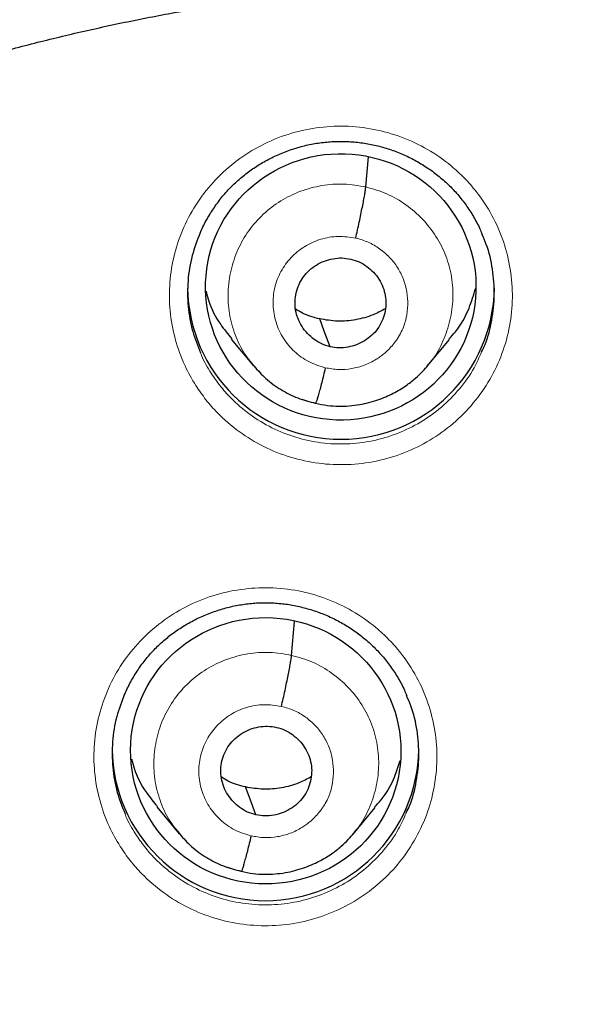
# Model space of a CAD drawing. Header units: millimetres. Extents: x 8 to 2314, y 12 to 2305.
# Tile 70 of 156: x 1080.44 to 1086.56, y 1821.38 to 1832.3. Entities that reach past the tile are written whole.
import ezdxf

# ---------------------------------------------------------------- set-up
doc = ezdxf.new("R2010")
doc.units = ezdxf.units.MM

msp = doc.modelspace()

# ---------------------------------------------------------------- linework, layer by layer
at = {"color": 7, "linetype": 'Continuous', "lineweight": 30}
for p, q in [((1084.281, 1830.444), (1084.311, 1830.779)), ((1082.79, 1828.758), (1083.035, 1828.462)), ((1084.962, 1828.457), (1085.207, 1828.751)), ((1083.028, 1828.472), (1083.043, 1828.456)), ((1083.724, 1828.044), (1083.72, 1828.043)), ((1083.458, 1825.251), (1083.492, 1825.627)), ((1081.966, 1823.57), (1082.212, 1823.274)), ((1084.14, 1823.269), (1084.385, 1823.563)), ((1082.204, 1823.284), (1082.219, 1823.268)), ((1082.222, 1823.27), (1082.216, 1823.278)), ((1082.901, 1822.855), (1082.897, 1822.854))]:
    msp.add_line(p, q, dxfattribs=at)
at = {"color": 252, "linetype": 'Continuous', "lineweight": 0}
for p, q in [((1083.72, 1828.043), (1083.576, 1828.09)), ((1082.241, 1823.246), (1082.222, 1823.27)), ((1082.897, 1822.854), (1082.752, 1822.901))]:
    msp.add_line(p, q, dxfattribs=at)
at = {"color": 7, "linetype": 'Continuous', "lineweight": 30, "flags": 128}
for points in [[(1083.887, 1828.673), (1083.821, 1828.846), (1083.77, 1828.981)], [(1083.064, 1823.483), (1082.998, 1823.656), (1082.947, 1823.792)]]:
    msp.add_lwpolyline(points, dxfattribs=at)
at = {"color": 252, "linetype": 'Continuous', "lineweight": 0}
msp.add_arc((1086.401, 1809.742), 25.454, 359.5039, 180.4634, dxfattribs=at)
at = {"color": 7, "linetype": 'Continuous', "lineweight": 30}
for centre, start, end in [((1084.006, 1829.346), 180.8177, 359.1823), ((1083.169, 1824.231), 180.8176, 359.1824)]:
    msp.add_arc(centre, 1.7, start, end, dxfattribs=at)
for centre, major_axis, ratio in [((1084.004, 1829.336), (1.498, -0.048), 0.985308), ((1083.172, 1824.193), (1.496, -0.083), 0.984989)]:
    msp.add_ellipse(centre, major_axis=major_axis, ratio=ratio, dxfattribs=at)
at = {"color": 252, "linetype": 'Continuous', "lineweight": 0}
for points, knots in [([(1086.559, 1858.832), (1085.167, 1858.797), (1082.383, 1858.727), (1078.241, 1858.163), (1074.163, 1857.268), (1070.183, 1856.016), (1066.33, 1854.425), (1062.636, 1852.506), (1059.13, 1850.273), (1055.838, 1847.745), (1052.786, 1844.942), (1049.999, 1841.884), (1047.499, 1838.597), (1045.304, 1835.105), (1043.432, 1831.437), (1041.898, 1827.62), (1040.714, 1823.686), (1039.886, 1819.664), (1039.436, 1815.587), (1039.319, 1811.877), (1039.515, 1809.546), (1039.596, 1808.578)], [0, 0, 0, 0, 0.053444, 0.106887, 0.160331, 0.213774, 0.267218, 0.320661, 0.374105, 0.427548, 0.480992, 0.534435, 0.587879, 0.641323, 0.694766, 0.74821, 0.801653, 0.855097, 0.90854, 0.961984, 1, 1, 1, 1]), ([(1086.559, 1858.832), (1087.951, 1858.797), (1090.734, 1858.727), (1094.877, 1858.163), (1098.955, 1857.268), (1102.935, 1856.016), (1106.788, 1854.425), (1110.482, 1852.506), (1113.988, 1850.273), (1117.28, 1847.745), (1120.331, 1844.942), (1123.118, 1841.884), (1125.619, 1838.597), (1127.814, 1835.105), (1129.686, 1831.437), (1131.22, 1827.62), (1132.404, 1823.686), (1133.232, 1819.664), (1133.682, 1815.587), (1133.799, 1811.876), (1133.603, 1809.545), (1133.521, 1808.576)], [0, 0, 0, 0, 0.053442, 0.106885, 0.160327, 0.21377, 0.267212, 0.320654, 0.374097, 0.427539, 0.480981, 0.534424, 0.587866, 0.641309, 0.694751, 0.748193, 0.801636, 0.855078, 0.908521, 0.961963, 1, 1, 1, 1]), ([(1082.397, 1828.242), (1082.355, 1828.314), (1082.26, 1828.477), (1082.161, 1828.757), (1082.103, 1829.069), (1082.101, 1829.387), (1082.152, 1829.701), (1082.257, 1830.001), (1082.41, 1830.28), (1082.61, 1830.529), (1082.848, 1830.743), (1083.12, 1830.913), (1083.417, 1831.036), (1083.73, 1831.107), (1084.051, 1831.127), (1084.371, 1831.091), (1084.68, 1831.005), (1084.97, 1830.867), (1085.2, 1830.707), (1085.376, 1830.545), (1085.533, 1830.366), (1085.687, 1830.133), (1085.815, 1829.841), (1085.891, 1829.532), (1085.915, 1829.216), (1085.883, 1828.899), (1085.799, 1828.593), (1085.663, 1828.305), (1085.48, 1828.043), (1085.255, 1827.816), (1084.996, 1827.629), (1084.707, 1827.488), (1084.399, 1827.396), (1084.08, 1827.358), (1083.759, 1827.372), (1083.445, 1827.44), (1083.146, 1827.558), (1082.872, 1827.725), (1082.662, 1827.907), (1082.506, 1828.082), (1082.434, 1828.189), (1082.397, 1828.242)], [0, 0, 0, 0, 0.021149, 0.048004, 0.07486, 0.101723, 0.128585, 0.155448, 0.18231, 0.209164, 0.236019, 0.262861, 0.289704, 0.316536, 0.343367, 0.370195, 0.397022, 0.423852, 0.450683, 0.46743, 0.484177, 0.511037, 0.537898, 0.564758, 0.591618, 0.618481, 0.645345, 0.672205, 0.699066, 0.725917, 0.752767, 0.779606, 0.806445, 0.833275, 0.860104, 0.886932, 0.913759, 0.940592, 0.967425, 0.983712, 1, 1, 1, 1]), ([(1083.064, 1828.435), (1083.021, 1828.485), (1082.926, 1828.598), (1082.826, 1828.805), (1082.762, 1829.039), (1082.747, 1829.282), (1082.78, 1829.522), (1082.857, 1829.752), (1082.978, 1829.964), (1083.14, 1830.147), (1083.334, 1830.295), (1083.555, 1830.403), (1083.793, 1830.466), (1084.039, 1830.486), (1084.201, 1830.458), (1084.281, 1830.444)], [0, 0, 0, 0, 0.063817, 0.141848, 0.219814, 0.297739, 0.375767, 0.453793, 0.531716, 0.609681, 0.687712, 0.765753, 0.843823, 0.921859, 1, 1, 1, 1]), ([(1084.281, 1830.444), (1084.36, 1830.421), (1084.518, 1830.377), (1084.73, 1830.252), (1084.915, 1830.092), (1085.066, 1829.9), (1085.175, 1829.682), (1085.239, 1829.447), (1085.254, 1829.205), (1085.222, 1828.964), (1085.142, 1828.735), (1085.055, 1828.567), (1084.983, 1828.489), (1084.965, 1828.47)], [0, 0, 0, 0, 0.097091, 0.194049, 0.291049, 0.388015, 0.484969, 0.58184, 0.678662, 0.775611, 0.872558, 0.969377, 1, 1, 1, 1]), ([(1083.832, 1828.44), (1083.77, 1828.459), (1083.645, 1828.498), (1083.485, 1828.614), (1083.36, 1828.763), (1083.278, 1828.941), (1083.245, 1829.133), (1083.264, 1829.327), (1083.333, 1829.509), (1083.448, 1829.667), (1083.6, 1829.791), (1083.779, 1829.871), (1083.975, 1829.906), (1084.104, 1829.887), (1084.169, 1829.877)], [0, 0, 0, 0, 0.083337, 0.166671, 0.250006, 0.333341, 0.416672, 0.500004, 0.583337, 0.666666, 0.750002, 0.833337, 0.916667, 1, 1, 1, 1]), ([(1084.169, 1829.877), (1084.216, 1829.864), (1084.31, 1829.837), (1084.437, 1829.762), (1084.547, 1829.667), (1084.637, 1829.552), (1084.702, 1829.422), (1084.74, 1829.281), (1084.75, 1829.136), (1084.733, 1828.991), (1084.695, 1828.873), (1084.656, 1828.799), (1084.633, 1828.765), (1084.621, 1828.747), (1084.612, 1828.734), (1084.6, 1828.718), (1084.577, 1828.688), (1084.536, 1828.643), (1084.487, 1828.597), (1084.44, 1828.561), (1084.37, 1828.515), (1084.267, 1828.464), (1084.125, 1828.426), (1083.977, 1828.414), (1083.881, 1828.431), (1083.832, 1828.44)], [0, 0, 0, 0, 0.062596, 0.124976, 0.187334, 0.249628, 0.311862, 0.374266, 0.436881, 0.499533, 0.562176, 0.597218, 0.606395, 0.615568, 0.624737, 0.626524, 0.642229, 0.673449, 0.704701, 0.728604, 0.749882, 0.812382, 0.874899, 0.937371, 1, 1, 1, 1]), ([(1082.45, 1828.605), (1082.453, 1828.595), (1082.481, 1828.515), (1082.527, 1828.442), (1082.568, 1828.379)], [0, 0, 0, 0, 0.123229, 1, 1, 1, 1]), ([(1082.568, 1828.379), (1082.6, 1828.331), (1082.665, 1828.236), (1082.805, 1828.079), (1082.993, 1827.916), (1083.237, 1827.767), (1083.504, 1827.661), (1083.785, 1827.6), (1084.073, 1827.588), (1084.358, 1827.622), (1084.634, 1827.704), (1084.892, 1827.83), (1085.124, 1827.997), (1085.324, 1828.201), (1085.475, 1828.409), (1085.539, 1828.555), (1085.564, 1828.615)], [0, 0, 0, 0, 0.047047, 0.094095, 0.171603, 0.249111, 0.326595, 0.404078, 0.48157, 0.559061, 0.63658, 0.714099, 0.791655, 0.869211, 0.946797, 1, 1, 1, 1]), ([(1081.558, 1823.133), (1081.516, 1823.205), (1081.422, 1823.367), (1081.324, 1823.646), (1081.266, 1823.957), (1081.265, 1824.275), (1081.316, 1824.588), (1081.421, 1824.888), (1081.574, 1825.166), (1081.774, 1825.415), (1082.013, 1825.628), (1082.285, 1825.797), (1082.581, 1825.92), (1082.895, 1825.99), (1083.216, 1826.009), (1083.535, 1825.974), (1083.845, 1825.887), (1084.135, 1825.75), (1084.365, 1825.59), (1084.54, 1825.427), (1084.698, 1825.248), (1084.851, 1825.015), (1084.979, 1824.724), (1085.055, 1824.416), (1085.078, 1824.099), (1085.046, 1823.784), (1084.961, 1823.477), (1084.825, 1823.19), (1084.642, 1822.929), (1084.417, 1822.703), (1084.157, 1822.516), (1083.869, 1822.376), (1083.561, 1822.284), (1083.242, 1822.246), (1082.92, 1822.261), (1082.606, 1822.329), (1082.308, 1822.447), (1082.034, 1822.614), (1081.824, 1822.797), (1081.667, 1822.973), (1081.594, 1823.08), (1081.558, 1823.133)], [0, 0, 0, 0, 0.0209255, 0.047778, 0.0746306, 0.101486, 0.1283414, 0.1551952, 0.1820491, 0.2088976, 0.2357461, 0.2625879, 0.2894297, 0.3162663, 0.3431029, 0.3699381, 0.3967733, 0.4236116, 0.4504499, 0.4672083, 0.4839667, 0.5108212, 0.5376757, 0.5645302, 0.5913846, 0.61824, 0.6450954, 0.6719479, 0.6988004, 0.7256468, 0.7524932, 0.7793331, 0.806173, 0.8330087, 0.8598444, 0.8866801, 0.9135159, 0.9403558, 0.9671958, 0.9835979, 1, 1, 1, 1]), ([(1082.216, 1823.278), (1082.182, 1823.318), (1082.096, 1823.42), (1082.004, 1823.616), (1081.939, 1823.849), (1081.924, 1824.091), (1081.957, 1824.332), (1082.034, 1824.562), (1082.155, 1824.773), (1082.317, 1824.956), (1082.511, 1825.104), (1082.732, 1825.211), (1082.97, 1825.274), (1083.216, 1825.294), (1083.378, 1825.266), (1083.458, 1825.251)], [0, 0, 0, 0, 0.051262, 0.13034, 0.209351, 0.288321, 0.367395, 0.446468, 0.525436, 0.604446, 0.683524, 0.762612, 0.841728, 0.920811, 1, 1, 1, 1]), ([(1083.458, 1825.251), (1083.537, 1825.229), (1083.695, 1825.185), (1083.907, 1825.06), (1084.092, 1824.9), (1084.243, 1824.708), (1084.352, 1824.491), (1084.416, 1824.256), (1084.431, 1824.014), (1084.399, 1823.773), (1084.319, 1823.545), (1084.232, 1823.377), (1084.16, 1823.299), (1084.143, 1823.281)], [0, 0, 0, 0, 0.097144, 0.1941567, 0.291211, 0.3882308, 0.4852383, 0.5821636, 0.6790386, 0.7760414, 0.8730431, 0.9699161, 1, 1, 1, 1]), ([(1083.009, 1823.25), (1082.947, 1823.27), (1082.822, 1823.308), (1082.662, 1823.424), (1082.537, 1823.574), (1082.455, 1823.751), (1082.422, 1823.943), (1082.441, 1824.136), (1082.51, 1824.318), (1082.625, 1824.476), (1082.777, 1824.6), (1082.956, 1824.68), (1083.152, 1824.715), (1083.281, 1824.695), (1083.346, 1824.685)], [0, 0, 0, 0, 0.083335, 0.166662, 0.249997, 0.333333, 0.416666, 0.499998, 0.583334, 0.66667, 0.750004, 0.833338, 0.916665, 1, 1, 1, 1]), ([(1083.346, 1824.685), (1083.393, 1824.672), (1083.487, 1824.646), (1083.614, 1824.571), (1083.724, 1824.476), (1083.814, 1824.361), (1083.879, 1824.231), (1083.917, 1824.09), (1083.927, 1823.945), (1083.91, 1823.801), (1083.872, 1823.682), (1083.833, 1823.609), (1083.81, 1823.574), (1083.798, 1823.557), (1083.79, 1823.545), (1083.783, 1823.536), (1083.775, 1823.525), (1083.752, 1823.496), (1083.714, 1823.453), (1083.665, 1823.408), (1083.618, 1823.372), (1083.548, 1823.325), (1083.444, 1823.274), (1083.302, 1823.237), (1083.154, 1823.224), (1083.058, 1823.242), (1083.009, 1823.25)], [0, 0, 0, 0, 0.062596, 0.124977, 0.187335, 0.249629, 0.311863, 0.374266, 0.436881, 0.499533, 0.562177, 0.597219, 0.606396, 0.615569, 0.624739, 0.625368, 0.629881, 0.642023, 0.673361, 0.703986, 0.727709, 0.749884, 0.812384, 0.8749, 0.937371, 1, 1, 1, 1]), ([(1081.729, 1823.272), (1081.761, 1823.224), (1081.826, 1823.128), (1081.966, 1822.97), (1082.155, 1822.807), (1082.399, 1822.658), (1082.666, 1822.552), (1082.947, 1822.491), (1083.235, 1822.478), (1083.52, 1822.512), (1083.796, 1822.594), (1084.054, 1822.719), (1084.287, 1822.886), (1084.487, 1823.089), (1084.638, 1823.297), (1084.702, 1823.444), (1084.728, 1823.504)], [0, 0, 0, 0, 0.047311, 0.094621, 0.172041, 0.24946, 0.32686, 0.404261, 0.481663, 0.559064, 0.636478, 0.713892, 0.791326, 0.868759, 0.946212, 1, 1, 1, 1]), ([(1081.613, 1823.494), (1081.616, 1823.485), (1081.644, 1823.406), (1081.689, 1823.335), (1081.729, 1823.272)], [0, 0, 0, 0, 0.12046, 1, 1, 1, 1])]:
    msp.add_open_spline(points, degree=3, knots=knots, dxfattribs=at)
at = {"color": 7, "linetype": 'Continuous', "lineweight": 30}
for points, knots in [([(1086.559, 1858.846), (1086.388, 1858.847), (1085.783, 1858.851), (1084.753, 1858.819), (1083.476, 1858.753), (1082.227, 1858.652), (1081.011, 1858.523), (1079.831, 1858.367), (1078.686, 1858.187), (1077.569, 1857.985), (1076.414, 1857.749), (1075.226, 1857.475), (1074.009, 1857.161), (1072.835, 1856.826), (1071.702, 1856.473), (1070.611, 1856.104), (1069.531, 1855.711), (1068.466, 1855.295), (1067.417, 1854.856), (1066.416, 1854.41), (1065.463, 1853.959), (1064.555, 1853.506), (1063.694, 1853.052), (1062.852, 1852.587), (1062.031, 1852.112), (1061.235, 1851.628), (1060.488, 1851.154), (1059.79, 1850.692), (1059.014, 1850.158), (1058.161, 1849.543), (1057.237, 1848.84), (1056.36, 1848.139), (1055.529, 1847.441), (1054.743, 1846.749), (1054, 1846.065), (1053.299, 1845.392), (1052.66, 1844.752), (1052.077, 1844.147), (1051.547, 1843.577), (1051.038, 1843.012), (1050.537, 1842.437), (1050.031, 1841.835), (1049.516, 1841.201), (1048.972, 1840.505), (1048.401, 1839.745), (1047.805, 1838.914), (1047.206, 1838.037), (1046.605, 1837.114), (1046.006, 1836.142), (1045.41, 1835.122), (1044.822, 1834.051), (1044.234, 1832.912), (1043.655, 1831.709), (1043.095, 1830.452), (1042.568, 1829.171), (1042.076, 1827.869), (1041.623, 1826.548), (1041.198, 1825.178), (1040.807, 1823.759), (1040.454, 1822.29), (1040.15, 1820.806), (1039.928, 1819.493), (1039.77, 1818.357), (1039.658, 1817.403), (1039.566, 1816.445), (1039.495, 1815.488), (1039.446, 1814.551), (1039.417, 1813.651), (1039.405, 1812.805), (1039.408, 1812.012), (1039.422, 1811.274), (1039.446, 1810.593), (1039.476, 1809.969), (1039.511, 1809.402), (1039.549, 1808.887), (1039.578, 1808.561), (1039.591, 1808.406)], [0, 0, 0, 0, 0.006544, 0.023189, 0.039523, 0.055546, 0.071256, 0.086381, 0.101202, 0.115717, 0.129924, 0.146436, 0.162509, 0.178142, 0.193332, 0.208079, 0.222382, 0.237481, 0.252055, 0.266105, 0.279635, 0.292647, 0.305143, 0.317126, 0.329717, 0.341696, 0.353067, 0.363835, 0.374004, 0.389463, 0.404424, 0.418894, 0.432876, 0.446375, 0.459391, 0.471927, 0.483983, 0.494402, 0.504436, 0.514088, 0.523822, 0.533964, 0.544517, 0.555483, 0.568182, 0.581397, 0.595131, 0.609385, 0.624161, 0.639462, 0.655288, 0.67164, 0.689316, 0.707215, 0.725199, 0.743263, 0.761405, 0.77962, 0.799171, 0.818799, 0.838502, 0.858276, 0.870742, 0.883236, 0.895758, 0.908306, 0.920692, 0.932393, 0.94338, 0.953654, 0.963217, 0.97207, 0.980075, 0.987398, 0.994039, 1, 1, 1, 1]), ([(1041.799, 1817.046), (1041.838, 1817.296), (1041.917, 1817.802), (1042.053, 1818.561), (1042.203, 1819.325), (1042.366, 1820.086), (1042.544, 1820.844), (1042.734, 1821.599), (1042.939, 1822.35), (1043.156, 1823.098), (1043.387, 1823.842), (1043.631, 1824.581), (1043.888, 1825.317), (1044.159, 1826.048), (1044.442, 1826.774), (1044.738, 1827.495), (1045.047, 1828.211), (1045.369, 1828.922), (1045.704, 1829.627), (1046.051, 1830.326), (1046.41, 1831.019), (1046.782, 1831.706), (1047.166, 1832.386), (1047.562, 1833.06), (1047.969, 1833.726), (1048.389, 1834.386), (1048.821, 1835.038), (1049.264, 1835.683), (1049.718, 1836.32), (1050.184, 1836.949), (1050.661, 1837.57), (1051.149, 1838.183), (1051.647, 1838.787), (1052.157, 1839.382), (1052.677, 1839.969), (1053.207, 1840.547), (1053.748, 1841.115), (1054.298, 1841.674), (1054.859, 1842.224), (1055.429, 1842.764), (1056.009, 1843.294), (1056.598, 1843.814), (1057.197, 1844.323), (1057.804, 1844.823), (1058.42, 1845.312), (1059.045, 1845.79), (1059.678, 1846.257), (1060.32, 1846.714), (1060.969, 1847.159), (1061.627, 1847.593), (1062.292, 1848.016), (1062.964, 1848.427), (1063.644, 1848.827), (1064.33, 1849.214), (1065.024, 1849.59), (1065.724, 1849.954), (1066.431, 1850.306), (1067.143, 1850.646), (1067.862, 1850.974), (1068.586, 1851.289), (1069.316, 1851.591), (1070.051, 1851.881), (1070.791, 1852.159), (1071.536, 1852.423), (1072.286, 1852.675), (1073.04, 1852.914), (1073.798, 1853.139), (1074.56, 1853.352), (1075.326, 1853.552), (1076.095, 1853.738), (1076.868, 1853.911), (1077.643, 1854.071), (1078.421, 1854.218), (1079.202, 1854.351), (1079.984, 1854.471), (1080.769, 1854.577), (1081.556, 1854.67), (1082.344, 1854.749), (1083.134, 1854.814), (1083.924, 1854.866), (1084.715, 1854.905), (1085.507, 1854.93), (1086.122, 1854.939), (1086.472, 1854.939), (1086.559, 1854.94)], [0, 0, 0, 0, 0.011994, 0.024296, 0.036598, 0.048899, 0.061201, 0.073503, 0.085804, 0.098106, 0.110407, 0.122709, 0.13501, 0.147312, 0.159613, 0.171914, 0.184216, 0.196517, 0.208818, 0.221119, 0.23342, 0.245721, 0.258022, 0.270323, 0.282624, 0.294925, 0.307225, 0.319526, 0.331827, 0.344127, 0.356428, 0.368728, 0.381028, 0.393329, 0.405629, 0.417929, 0.430229, 0.442529, 0.454829, 0.467129, 0.479428, 0.491728, 0.504028, 0.516327, 0.528627, 0.540926, 0.553226, 0.565525, 0.577824, 0.590124, 0.602423, 0.614722, 0.627021, 0.63932, 0.651619, 0.663918, 0.676217, 0.688515, 0.700814, 0.713113, 0.725411, 0.73771, 0.750009, 0.762307, 0.774606, 0.786904, 0.799202, 0.811501, 0.823799, 0.836097, 0.848396, 0.860694, 0.872992, 0.88529, 0.897588, 0.909887, 0.922185, 0.934483, 0.946781, 0.959079, 0.971377, 0.983675, 0.995973, 1, 1, 1, 1]), ([(1086.559, 1854.94), (1086.697, 1854.939), (1087.1, 1854.938), (1087.766, 1854.926), (1088.558, 1854.898), (1089.349, 1854.857), (1090.139, 1854.803), (1090.928, 1854.734), (1091.716, 1854.652), (1092.503, 1854.557), (1093.287, 1854.448), (1094.069, 1854.326), (1094.85, 1854.19), (1095.627, 1854.041), (1096.402, 1853.878), (1097.174, 1853.703), (1097.942, 1853.514), (1098.707, 1853.311), (1099.469, 1853.096), (1100.226, 1852.868), (1100.979, 1852.627), (1101.728, 1852.372), (1102.472, 1852.105), (1103.211, 1851.825), (1103.945, 1851.533), (1104.674, 1851.228), (1105.397, 1850.91), (1106.115, 1850.581), (1106.826, 1850.238), (1107.531, 1849.884), (1108.23, 1849.518), (1108.922, 1849.139), (1109.608, 1848.749), (1110.286, 1848.347), (1110.957, 1847.934), (1111.621, 1847.509), (1112.276, 1847.073), (1112.924, 1846.625), (1113.564, 1846.166), (1114.196, 1845.697), (1114.819, 1845.217), (1115.433, 1844.726), (1116.039, 1844.224), (1116.636, 1843.713), (1117.223, 1843.191), (1117.801, 1842.659), (1118.369, 1842.117), (1118.928, 1841.566), (1119.477, 1841.005), (1120.015, 1840.435), (1120.543, 1839.855), (1121.061, 1839.267), (1121.569, 1838.669), (1122.065, 1838.063), (1122.551, 1837.449), (1123.026, 1836.827), (1123.489, 1836.196), (1123.942, 1835.557), (1124.382, 1834.911), (1124.812, 1834.258), (1125.229, 1833.597), (1125.635, 1832.929), (1126.028, 1832.254), (1126.41, 1831.572), (1126.779, 1830.884), (1127.136, 1830.19), (1127.48, 1829.49), (1127.812, 1828.784), (1128.132, 1828.072), (1128.438, 1827.355), (1128.732, 1826.633), (1129.013, 1825.906), (1129.281, 1825.174), (1129.535, 1824.437), (1129.777, 1823.697), (1130.005, 1822.952), (1130.22, 1822.204), (1130.422, 1821.451), (1130.61, 1820.696), (1130.784, 1819.938), (1130.945, 1819.176), (1131.093, 1818.412), (1131.226, 1817.646), (1131.318, 1817.074), (1131.361, 1816.758), (1131.369, 1816.699)], [0, 0, 0, 0, 0.006403, 0.018634, 0.030864, 0.043094, 0.055324, 0.067555, 0.079785, 0.092015, 0.104246, 0.116476, 0.128707, 0.140937, 0.153167, 0.165398, 0.177628, 0.189859, 0.202089, 0.21432, 0.22655, 0.238781, 0.251011, 0.263242, 0.275473, 0.287704, 0.299934, 0.312165, 0.324396, 0.336627, 0.348858, 0.361089, 0.37332, 0.385551, 0.397782, 0.410014, 0.422245, 0.434476, 0.446708, 0.458939, 0.47117, 0.483402, 0.495634, 0.507865, 0.520097, 0.532329, 0.544561, 0.556793, 0.569025, 0.581257, 0.593489, 0.605721, 0.617954, 0.630186, 0.642418, 0.654651, 0.666883, 0.679116, 0.691349, 0.703581, 0.715814, 0.728047, 0.74028, 0.752513, 0.764746, 0.776979, 0.789212, 0.801446, 0.813679, 0.825912, 0.838146, 0.850379, 0.862613, 0.874846, 0.88708, 0.899313, 0.911547, 0.923781, 0.936015, 0.948248, 0.960482, 0.972716, 0.98495, 0.997184, 1, 1, 1, 1]), ([(1063.351, 1811.578), (1063.361, 1811.726), (1063.384, 1812.058), (1063.436, 1812.574), (1063.504, 1813.125), (1063.587, 1813.675), (1063.683, 1814.222), (1063.792, 1814.766), (1063.915, 1815.308), (1064.052, 1815.847), (1064.202, 1816.383), (1064.366, 1816.914), (1064.542, 1817.442), (1064.732, 1817.965), (1064.935, 1818.483), (1065.151, 1818.996), (1065.379, 1819.504), (1065.62, 1820.007), (1065.874, 1820.503), (1066.14, 1820.993), (1066.418, 1821.477), (1066.708, 1821.954), (1067.01, 1822.423), (1067.323, 1822.885), (1067.648, 1823.34), (1067.984, 1823.787), (1068.331, 1824.225), (1068.69, 1824.655), (1069.058, 1825.076), (1069.437, 1825.488), (1069.827, 1825.891), (1070.226, 1826.285), (1070.635, 1826.669), (1071.053, 1827.042), (1071.481, 1827.406), (1071.918, 1827.759), (1072.363, 1828.102), (1072.817, 1828.434), (1073.279, 1828.755), (1073.748, 1829.064), (1074.226, 1829.363), (1074.71, 1829.649), (1075.202, 1829.924), (1075.7, 1830.188), (1076.205, 1830.439), (1076.716, 1830.677), (1077.233, 1830.904), (1077.755, 1831.118), (1078.282, 1831.319), (1078.814, 1831.508), (1079.351, 1831.684), (1079.892, 1831.847), (1080.437, 1831.997), (1080.986, 1832.133), (1081.537, 1832.257), (1082.092, 1832.367), (1082.649, 1832.464), (1083.209, 1832.547), (1083.77, 1832.617), (1084.333, 1832.674), (1084.897, 1832.717), (1085.462, 1832.746), (1086.028, 1832.762), (1086.594, 1832.764), (1087.16, 1832.752), (1087.725, 1832.727), (1088.29, 1832.689), (1088.853, 1832.637), (1089.415, 1832.571), (1089.975, 1832.492), (1090.533, 1832.399), (1091.076, 1832.296), (1091.431, 1832.218), (1091.602, 1832.181)], [0, 0, 0, 0, 0.011326, 0.025476, 0.039627, 0.053777, 0.067926, 0.082076, 0.096226, 0.110375, 0.124524, 0.138673, 0.152821, 0.16697, 0.181117, 0.195265, 0.209412, 0.223559, 0.237705, 0.251851, 0.265996, 0.280141, 0.294285, 0.308429, 0.322573, 0.336716, 0.350858, 0.365, 0.379142, 0.393283, 0.407423, 0.421563, 0.435702, 0.449841, 0.463979, 0.478117, 0.492255, 0.506392, 0.520528, 0.534664, 0.548799, 0.562935, 0.577069, 0.591203, 0.605337, 0.619471, 0.633604, 0.647736, 0.661868, 0.676, 0.690132, 0.704264, 0.718395, 0.732526, 0.746656, 0.760787, 0.774917, 0.789047, 0.803177, 0.817306, 0.831436, 0.845566, 0.859695, 0.873825, 0.887954, 0.902084, 0.916213, 0.930342, 0.944472, 0.958601, 0.972731, 0.986861, 1, 1, 1, 1]), ([(1082.447, 1829.933), (1082.456, 1829.956), (1082.486, 1830.027), (1082.549, 1830.138), (1082.633, 1830.266), (1082.729, 1830.385), (1082.834, 1830.492), (1082.949, 1830.59), (1083.072, 1830.677), (1083.204, 1830.753), (1083.343, 1830.819), (1083.489, 1830.872), (1083.639, 1830.912), (1083.791, 1830.938), (1083.944, 1830.951), (1084.096, 1830.949), (1084.247, 1830.934), (1084.397, 1830.906), (1084.544, 1830.864), (1084.688, 1830.81), (1084.826, 1830.742), (1084.958, 1830.663), (1085.082, 1830.573), (1085.197, 1830.472), (1085.301, 1830.362), (1085.394, 1830.243), (1085.476, 1830.117), (1085.535, 1830.008), (1085.562, 1829.941), (1085.571, 1829.92)], [0, 0, 0, 0, 0.019087, 0.058388, 0.097478, 0.136149, 0.174258, 0.211982, 0.250069, 0.288602, 0.327463, 0.366507, 0.405559, 0.444435, 0.483023, 0.521258, 0.559169, 0.597342, 0.635831, 0.67456, 0.713432, 0.752317, 0.791084, 0.829648, 0.867925, 0.906003, 0.944391, 0.983085, 1, 1, 1, 1]), ([(1084.169, 1829.877), (1084.175, 1829.907), (1084.189, 1829.966), (1084.209, 1830.055), (1084.227, 1830.141), (1084.243, 1830.222), (1084.258, 1830.295), (1084.269, 1830.358), (1084.278, 1830.411), (1084.28, 1830.433), (1084.281, 1830.444)], [0, 0, 0, 0, 0.124293, 0.248714, 0.373864, 0.499594, 0.625387, 0.750713, 0.875399, 1, 1, 1, 1]), ([(1082.445, 1829.937), (1082.412, 1829.853), (1082.346, 1829.681), (1082.303, 1829.404), (1082.305, 1829.12), (1082.352, 1828.849), (1082.418, 1828.683), (1082.45, 1828.605)], [0, 0, 0, 0, 0.195951, 0.40271, 0.60947, 0.816174, 1, 1, 1, 1]), ([(1085.564, 1828.615), (1085.578, 1828.642), (1085.633, 1828.753), (1085.683, 1828.968), (1085.715, 1829.25), (1085.691, 1829.533), (1085.642, 1829.76), (1085.585, 1829.884), (1085.567, 1829.921)], [0, 0, 0, 0, 0.066148, 0.276651, 0.487155, 0.697634, 0.908114, 1, 1, 1, 1]), ([(1083.887, 1828.673), (1083.855, 1828.682), (1083.792, 1828.7), (1083.707, 1828.752), (1083.633, 1828.817), (1083.572, 1828.895), (1083.527, 1828.983), (1083.5, 1829.077), (1083.494, 1829.174), (1083.507, 1829.271), (1083.538, 1829.364), (1083.587, 1829.449), (1083.653, 1829.522), (1083.732, 1829.581), (1083.821, 1829.625), (1083.917, 1829.651), (1084.016, 1829.661), (1084.081, 1829.65), (1084.114, 1829.644)], [0, 0, 0, 0, 0.062617, 0.125096, 0.187753, 0.250488, 0.313055, 0.375348, 0.43761, 0.500005, 0.562399, 0.624657, 0.686947, 0.749513, 0.812247, 0.874906, 0.937384, 1, 1, 1, 1]), ([(1084.114, 1829.644), (1084.146, 1829.635), (1084.209, 1829.617), (1084.294, 1829.565), (1084.368, 1829.5), (1084.429, 1829.422), (1084.474, 1829.334), (1084.5, 1829.24), (1084.507, 1829.142), (1084.494, 1829.046), (1084.463, 1828.953), (1084.414, 1828.868), (1084.348, 1828.795), (1084.268, 1828.736), (1084.179, 1828.692), (1084.084, 1828.666), (1083.985, 1828.656), (1083.919, 1828.667), (1083.887, 1828.673)], [0, 0, 0, 0, 0.062617, 0.125096, 0.187754, 0.250488, 0.313055, 0.375349, 0.43761, 0.500006, 0.562399, 0.624657, 0.686947, 0.749513, 0.812248, 0.874906, 0.937384, 1, 1, 1, 1]), ([(1082.51, 1829.288), (1082.518, 1829.255), (1082.551, 1829.124), (1082.646, 1828.942), (1082.753, 1828.813), (1082.795, 1828.762)], [0, 0, 0, 0, 0.167983, 0.6707286, 1, 1, 1, 1]), ([(1085.201, 1828.756), (1085.226, 1828.783), (1085.32, 1828.885), (1085.425, 1829.077), (1085.477, 1829.248), (1085.499, 1829.322)], [0, 0, 0, 0, 0.171065, 0.640432, 1, 1, 1, 1]), ([(1083.77, 1828.981), (1083.704, 1828.998), (1083.61, 1829.023), (1083.528, 1829.074), (1083.503, 1829.09)], [0, 0, 0, 0, 0.692387, 1, 1, 1, 1]), ([(1084.497, 1829.093), (1084.453, 1829.07), (1084.349, 1829.014), (1084.17, 1828.967), (1083.968, 1828.947), (1083.836, 1828.97), (1083.77, 1828.981)], [0, 0, 0, 0, 0.2010181, 0.4676604, 0.733538, 1, 1, 1, 1]), ([(1083.043, 1828.456), (1083.085, 1828.41), (1083.174, 1828.311), (1083.339, 1828.193), (1083.524, 1828.097), (1083.658, 1828.063), (1083.725, 1828.047)], [0, 0, 0, 0, 0.231457, 0.488851, 0.744807, 1, 1, 1, 1]), ([(1083.725, 1828.046), (1083.768, 1828.037), (1083.853, 1828.019), (1084.017, 1828.009), (1084.207, 1828.024), (1084.41, 1828.077), (1084.58, 1828.15), (1084.719, 1828.233), (1084.827, 1828.317), (1084.909, 1828.395), (1084.952, 1828.446), (1084.971, 1828.468)], [0, 0, 0, 0, 0.095772, 0.186771, 0.35516, 0.50614, 0.63968, 0.755736, 0.854391, 0.935748, 1, 1, 1, 1]), ([(1083.832, 1828.44), (1083.826, 1828.411), (1083.812, 1828.353), (1083.792, 1828.273), (1083.773, 1828.202), (1083.757, 1828.141), (1083.743, 1828.093), (1083.732, 1828.06), (1083.727, 1828.051), (1083.725, 1828.047)], [0, 0, 0, 0, 0.146539, 0.292574, 0.438278, 0.583582, 0.728642, 0.873964, 1, 1, 1, 1]), ([(1081.61, 1824.82), (1081.62, 1824.844), (1081.65, 1824.914), (1081.713, 1825.026), (1081.798, 1825.154), (1081.894, 1825.272), (1081.999, 1825.379), (1082.113, 1825.476), (1082.237, 1825.563), (1082.369, 1825.639), (1082.508, 1825.704), (1082.654, 1825.757), (1082.804, 1825.797), (1082.956, 1825.823), (1083.109, 1825.836), (1083.262, 1825.834), (1083.413, 1825.819), (1083.562, 1825.79), (1083.709, 1825.748), (1083.853, 1825.694), (1083.991, 1825.626), (1084.123, 1825.547), (1084.247, 1825.456), (1084.361, 1825.356), (1084.465, 1825.246), (1084.558, 1825.127), (1084.64, 1825.001), (1084.699, 1824.893), (1084.726, 1824.825), (1084.735, 1824.805)], [0, 0, 0, 0, 0.019538, 0.058823, 0.097897, 0.136553, 0.174648, 0.212358, 0.250432, 0.28895, 0.327797, 0.366825, 0.405862, 0.444725, 0.4833, 0.521524, 0.559423, 0.597583, 0.636057, 0.674771, 0.713626, 0.752493, 0.791242, 0.829789, 0.868051, 0.906112, 0.944482, 0.983159, 1, 1, 1, 1]), ([(1083.346, 1824.685), (1083.352, 1824.715), (1083.366, 1824.774), (1083.386, 1824.863), (1083.404, 1824.949), (1083.42, 1825.03), (1083.435, 1825.103), (1083.446, 1825.166), (1083.455, 1825.219), (1083.457, 1825.241), (1083.458, 1825.251)], [0, 0, 0, 0, 0.124504, 0.248981, 0.374079, 0.499696, 0.625362, 0.750597, 0.875276, 1, 1, 1, 1]), ([(1081.608, 1824.823), (1081.576, 1824.74), (1081.509, 1824.569), (1081.467, 1824.293), (1081.469, 1824.01), (1081.515, 1823.739), (1081.581, 1823.573), (1081.613, 1823.494)], [0, 0, 0, 0, 0.1949149, 0.4017137, 0.6085127, 0.8152908, 1, 1, 1, 1]), ([(1084.728, 1823.504), (1084.741, 1823.53), (1084.796, 1823.64), (1084.846, 1823.854), (1084.878, 1824.136), (1084.855, 1824.418), (1084.806, 1824.645), (1084.749, 1824.768), (1084.731, 1824.806)], [0, 0, 0, 0, 0.06441, 0.275245, 0.48608, 0.696909, 0.907738, 1, 1, 1, 1]), ([(1083.064, 1823.483), (1083.032, 1823.492), (1082.969, 1823.51), (1082.884, 1823.562), (1082.81, 1823.627), (1082.749, 1823.705), (1082.704, 1823.792), (1082.677, 1823.887), (1082.671, 1823.984), (1082.684, 1824.081), (1082.715, 1824.173), (1082.764, 1824.258), (1082.83, 1824.331), (1082.909, 1824.39), (1082.998, 1824.434), (1083.094, 1824.46), (1083.193, 1824.47), (1083.258, 1824.458), (1083.291, 1824.453)], [0, 0, 0, 0, 0.062617, 0.125097, 0.187756, 0.250491, 0.313057, 0.375349, 0.437609, 0.500004, 0.562397, 0.624655, 0.686944, 0.74951, 0.812244, 0.874904, 0.937384, 1, 1, 1, 1]), ([(1083.291, 1824.453), (1083.323, 1824.444), (1083.386, 1824.426), (1083.471, 1824.374), (1083.545, 1824.309), (1083.606, 1824.231), (1083.651, 1824.143), (1083.678, 1824.049), (1083.684, 1823.952), (1083.671, 1823.855), (1083.64, 1823.763), (1083.591, 1823.678), (1083.525, 1823.605), (1083.445, 1823.546), (1083.356, 1823.502), (1083.261, 1823.476), (1083.162, 1823.466), (1083.096, 1823.477), (1083.064, 1823.483)], [0, 0, 0, 0, 0.062617, 0.125097, 0.187756, 0.250491, 0.313057, 0.375349, 0.437609, 0.500004, 0.562397, 0.624655, 0.686944, 0.74951, 0.812244, 0.874904, 0.937384, 1, 1, 1, 1]), ([(1081.685, 1824.105), (1081.694, 1824.07), (1081.727, 1823.937), (1081.822, 1823.754), (1081.929, 1823.625), (1081.971, 1823.574)], [0, 0, 0, 0, 0.1776827, 0.6764535, 1, 1, 1, 1]), ([(1084.379, 1823.567), (1084.404, 1823.594), (1084.497, 1823.695), (1084.595, 1823.871), (1084.642, 1824.025), (1084.66, 1824.082)], [0, 0, 0, 0, 0.18366, 0.695938, 1, 1, 1, 1]), ([(1082.947, 1823.792), (1082.881, 1823.809), (1082.787, 1823.834), (1082.705, 1823.885), (1082.68, 1823.901)], [0, 0, 0, 0, 0.692114, 1, 1, 1, 1]), ([(1083.674, 1823.904), (1083.63, 1823.88), (1083.526, 1823.825), (1083.347, 1823.778), (1083.145, 1823.758), (1083.013, 1823.781), (1082.947, 1823.792)], [0, 0, 0, 0, 0.2012471, 0.4678138, 0.7336173, 1, 1, 1, 1]), ([(1082.219, 1823.268), (1082.261, 1823.221), (1082.35, 1823.123), (1082.515, 1823.005), (1082.701, 1822.908), (1082.835, 1822.875), (1082.902, 1822.858)], [0, 0, 0, 0, 0.23132, 0.488726, 0.744728, 1, 1, 1, 1]), ([(1082.902, 1822.857), (1082.945, 1822.848), (1083.03, 1822.83), (1083.194, 1822.82), (1083.384, 1822.835), (1083.587, 1822.888), (1083.758, 1822.961), (1083.896, 1823.044), (1084.004, 1823.128), (1084.086, 1823.206), (1084.13, 1823.257), (1084.149, 1823.279)], [0, 0, 0, 0, 0.095714, 0.186666, 0.354988, 0.505931, 0.639462, 0.755536, 0.854233, 0.935657, 1, 1, 1, 1]), ([(1083.009, 1823.25), (1083.003, 1823.222), (1082.989, 1823.164), (1082.969, 1823.084), (1082.95, 1823.013), (1082.934, 1822.952), (1082.92, 1822.904), (1082.909, 1822.871), (1082.904, 1822.862), (1082.902, 1822.858)], [0, 0, 0, 0, 0.146265, 0.292205, 0.437955, 0.583398, 0.728625, 0.874067, 1, 1, 1, 1])]:
    msp.add_open_spline(points, degree=3, knots=knots, dxfattribs=at)

doc.saveas('drawing.dxf')
